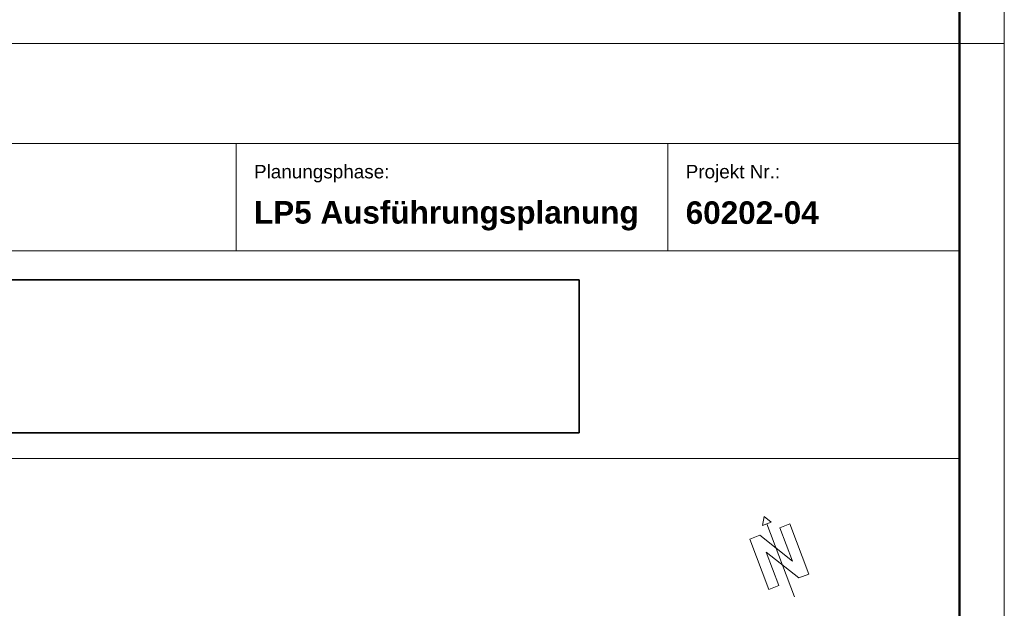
# Model space of a CAD drawing. Extents: x 294 to 994, y 7 to 427.
# Tile 30 of 31: x 884 to 994, y 241 to 306. Entities that reach past the tile are written whole.
import ezdxf

# ---------------------------------------------------------------- set-up
doc = ezdxf.new("R2010")
doc.units = 0
doc.layers.get('0').update_dxf_attribs({"lineweight": 5})
for name, color, linetype, lineweight in [('iwb_Plankopf Linie', 7, 'Continuous', 13), ('iwb_Plankopf Rahmen', 7, 'Continuous', 35), ('iwb_Plankopf Text', 7, 'Continuous', 18), ('X_Bitmap', 7, 'Continuous', 35)]:
    doc.layers.add(name, color=color, linetype=linetype, lineweight=lineweight)
doc.layers.add('iwb_Plankopf_Nordpfeil_20-82 Grad', color=3, linetype='Continuous', lineweight=18, true_color=0x00ff00)
doc.styles.add('Plankopf', font='arial.ttf')
doc.styles.get("Standard").update_dxf_attribs({"font": 'arial.ttf'})
picture_1 = doc.add_image_def('image1.jfif', size_in_pixel=(600, 81))

# ---------------------------------------------------------------- blocks, each defined once
blk = doc.blocks.new('Blockreferenz-A05LE0NDBH', base_point=(965.63, 242.04))
at = {"color": 0, "lineweight": -2}
for p, q in [((967.23, 251.01), (967.06, 249.98)), ((967.23, 251.01), (968.04, 250.35)), ((967.06, 249.98), (968.04, 250.35)), ((967.55, 250.17), (970.64, 242.04)), ((970.11, 250.18), (968.99, 249.75)), ((968.99, 249.75), (970.11, 250.18)), ((970.41, 246.01), (968.99, 249.75)), ((972.25, 244.57), (970.11, 250.18)), ((966.75, 248.9), (965.63, 248.47)), ((966.75, 248.9), (970.41, 246.01)), ((965.63, 248.47), (967.76, 242.87)), ((968.88, 243.29), (967.46, 247.03)), ((971.12, 244.15), (967.46, 247.03)), ((972.25, 244.57), (971.12, 244.15)), ((971.12, 244.15), (972.25, 244.57)), ((967.76, 242.87), (968.88, 243.29))]:
    blk.add_line(p, q, dxfattribs=at)

msp = doc.modelspace()

# ---------------------------------------------------------------- linework, layer by layer
at = {"layer": 'iwb_Plankopf Linie', "lineweight": 18, "ltscale": 0.18}
msp.add_line((989.07, 303.8), (809.07, 303.8), dxfattribs=at)
at = {"layer": 'iwb_Plankopf Linie', "ltscale": 0.13}
for p, q in [((989.07, 11.8), (989.07, 303.8)), ((989.07, 292.64), (809.07, 292.64)), ((908.26, 280.64), (908.26, 292.64)), ((956.48, 280.64), (956.48, 292.64)), ((989.07, 280.64), (809.07, 280.64)), ((809.07, 257.48), (989.07, 257.48))]:
    msp.add_line(p, q, dxfattribs=at)
at = {"layer": 'iwb_Plankopf Rahmen', "color": 8, "lineweight": 13, "ltscale": 0.13, "true_color": 0x808080}
msp.add_line((994.07, 426.8), (994.07, 6.8), dxfattribs=at)
at = {"layer": 'iwb_Plankopf Rahmen', "color": 7, "lineweight": 50, "ltscale": 0.5}
msp.add_line((989.07, 421.38), (989.07, 11.8), dxfattribs=at)
at = {"layer": 'iwb_Plankopf Rahmen', "ltscale": 0.35}
msp.add_line((989.07, 303.8), (989.07, 11.8), dxfattribs=at)
at = {"layer": 'iwb_Plankopf Rahmen', "color": 8, "lineweight": 5, "ltscale": 0.13, "true_color": 0x808080}
msp.add_line((994.07, 303.8), (989.07, 303.8), dxfattribs=at)

# ---------------------------------------------------------------- block references
at = {"layer": 'iwb_Plankopf_Nordpfeil_20-82 Grad', "ltscale": 0.18}
msp.add_blockref('Blockreferenz-A05LE0NDBH', (965.63, 242.04), dxfattribs=at)

# ---------------------------------------------------------------- texts
at = {"layer": 'iwb_Plankopf Text', "ltscale": 0.18, "style": 'Plankopf'}
for s, insert, char_height, attachment_point, line_spacing_factor in [('Planungsphase:', (910.26, 290.25), 1.5105, 1, 0.970891), ('Projekt Nr.:', (958.48, 290.25), 1.5105, 1, 0.970891), ('\\fArial|b1|i0|c0|p34;LP5 Ausführungsplanung', (910.26, 284.56), 2.5172, 4, 0.996218), ('\\fArial|b1|i0|c0|p34;60202-04', (958.48, 284.9), 2.5172, 4, 0.996218)]:
    msp.add_mtext(s, dxfattribs=dict(at, insert=insert, char_height=char_height, attachment_point=attachment_point, line_spacing_factor=line_spacing_factor))
at = {"layer": 'iwb_Plankopf Text', "ltscale": 0.18, "insert": (990.6, 18.88), "char_height": 1.4, "attachment_point": 1, "rotation": 90, "line_spacing_factor": 1.002}
msp.add_mtext('{\\fArial Narrow;\\\\srvnovamd01\\Nova_MD\\TGA\\60202 Pro Potsdam\\04 NB GES Krampnitz\\09 NOVA\\60202-04_AP_NB GES Krampnitz\\TGA\\Förderanlagen\\Aufzug A2.n4m003KRA_FOR_5_FO_AS_002_P_-}', dxfattribs=at)

# ---------------------------------------------------------------- pictures from other files: only their frames are drawn
at = {"layer": 'X_Bitmap', "ltscale": 0.35}
image = msp.add_image(picture_1, insert=(820.02, 260.33), size_in_units=(126.55, 17.08), dxfattribs=at)
image.dxf.flags = 7

doc.saveas('drawing.dxf')
